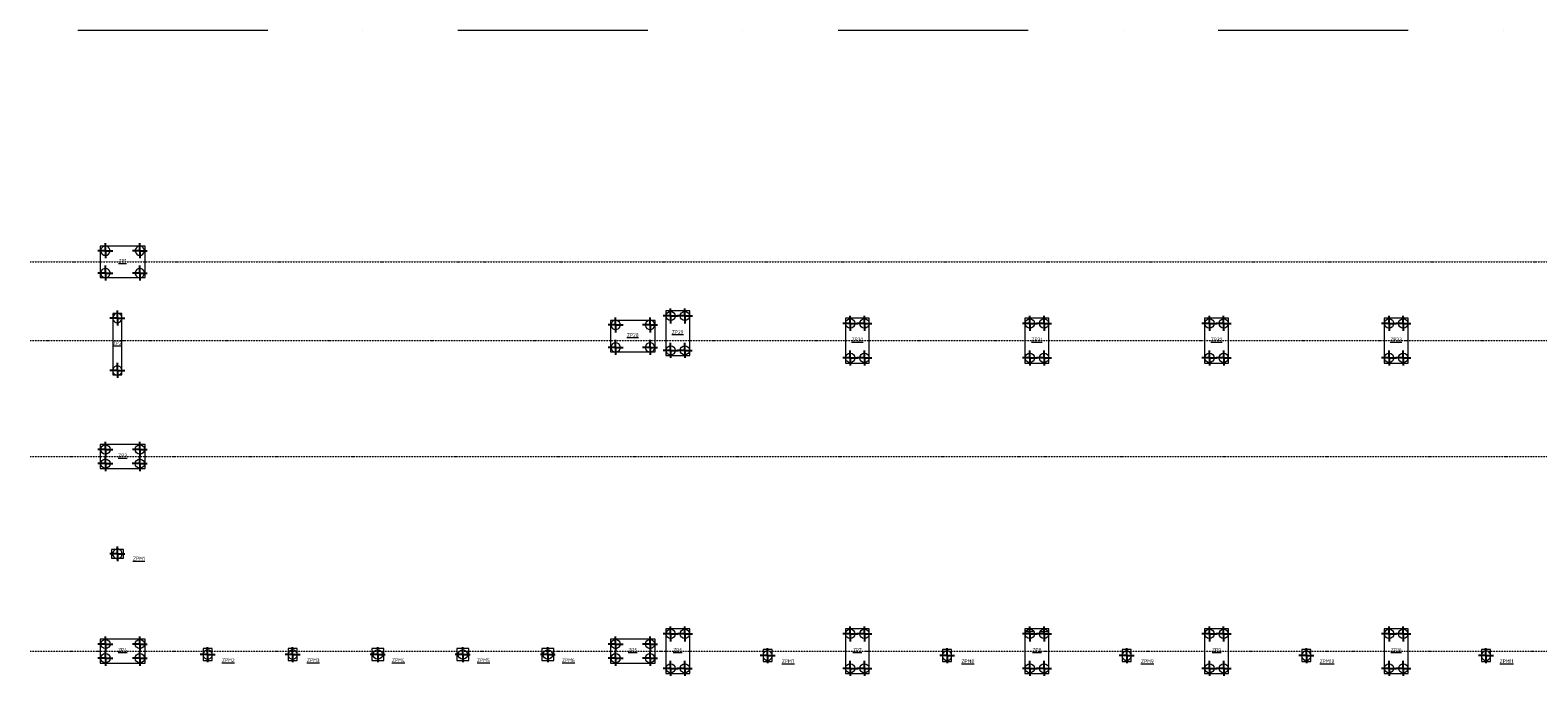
# Model space of a CAD drawing. Header units: millimetres. Extents: x -34728 to 839610, y -480656 to 464976.
# Tile 1 of 69: x 123468 to 224202, y -358122 to -314992. Entities that reach past the tile are written whole.
import ezdxf

# ---------------------------------------------------------------- set-up
doc = ezdxf.new("R2010")
doc.units = ezdxf.units.MM
doc.linetypes.add('ČERCHOVANÁ', pattern=[25.4, 12.7, -6.35, 0, -6.35])
doc.layers.get('0').update_dxf_attribs({"color": 9})
for name, color, linetype, lineweight in [('CA_OSY', 9, 'ČERCHOVANÁ', 9), ('CA_POHHRA25', 9, 'Continuous', 13), ('CA_SRAFY', 9, 'Continuous', 25), ('CA_TEXT25', 9, 'Continuous', 9)]:
    doc.layers.add(name, color=color, linetype=linetype, lineweight=lineweight)
doc.styles.add('ISOCPEUR', font='isocpeur.ttf', dxfattribs={"width": 0.85, "height": 250})

# ---------------------------------------------------------------- blocks, each defined once
blk = doc.blocks.new('pilota 600 mm - D_620mm-1424623--0_800 _zaklady_')
at = {"layer": 'CA_SRAFY'}
for q in [(-500, 0), (0, 500), (0, -500), (500, 0)]:
    blk.add_line((0, 0), q, dxfattribs=at)
blk = doc.blocks.new('pilota 600 mm - D_620mm-1424624--0_800 _zaklady_')
at = {"layer": 'CA_SRAFY'}
for q in [(-500, 0), (0, 500), (500, 0), (0, -500)]:
    blk.add_line((0, 0), q, dxfattribs=at)
blk = doc.blocks.new('A$C246a9e49')
at = {"layer": 'CA_OSY', "lineweight": 5}
for p, q in [((-144541, -76736), (122830, 62528)), ((-142111, -81401), (125260, 57863)), ((-138535, -88266), (128835, 50998)), ((-132530, -99795), (134841, 39469))]:
    blk.add_line(p, q, dxfattribs=at)
at = {"layer": 'CA_POHHRA25', "lineweight": 5}
for p, q in [((-61152, -37541), (-62571, -38280)), ((-59766, -40202), (-61152, -37541)), ((-62571, -38280), (-61186, -40941)), ((-61186, -40941), (-59766, -40202)), ((-71795, -43085), (-73214, -43824)), ((-70409, -45745), (-71795, -43085)), ((-73214, -43824), (-71828, -46484)), ((-71828, -46484), (-70409, -45745)), ((-82438, -48628), (-83857, -49367)), ((-81052, -51289), (-82438, -48628)), ((-83857, -49367), (-82471, -52028)), ((-82471, -52028), (-81052, -51289)), ((-93081, -54172), (-94500, -54911)), ((-91695, -56832), (-93081, -54172)), ((-94500, -54911), (-93114, -57571)), ((-46047, -54636), (-46579, -54914)), ((-46579, -54914), (-46209, -55623)), ((-46209, -55623), (-45677, -55346)), ((-45677, -55346), (-46047, -54636)), ((-51571, -55936), (-52990, -56675)), ((-50185, -58596), (-51571, -55936)), ((-93114, -57571), (-91695, -56832)), ((-52990, -56675), (-51605, -59335)), ((-103955, -59272), (-105374, -60011)), ((-102569, -61932), (-103955, -59272)), ((-51605, -59335), (-50185, -58596)), ((-105374, -60011), (-103988, -62671)), ((-56689, -60180), (-57222, -60457)), ((-56320, -60889), (-56689, -60180)), ((-105694, -60911), (-108355, -62297)), ((-104724, -62773), (-105694, -60911)), ((-57222, -60457), (-56852, -61167)), ((-56852, -61167), (-56320, -60889)), ((-108355, -62297), (-107385, -64159)), ((-103988, -62671), (-102569, -61932)), ((-62214, -61479), (-63633, -62218)), ((-63633, -62218), (-62247, -64879)), ((-60828, -64140), (-62214, -61479)), ((-107385, -64159), (-104724, -62773)), ((-62247, -64879), (-60828, -64140)), ((-67332, -65723), (-67864, -66001)), ((-67864, -66001), (-67495, -66710)), ((-67495, -66710), (-66963, -66433)), ((-66963, -66433), (-67332, -65723)), ((-72857, -67022), (-74276, -67762)), ((-72797, -67236), (-73293, -67494)), ((-71471, -69683), (-72857, -67022)), ((-74276, -67762), (-72890, -70422)), ((-73639, -67674), (-74136, -67933)), ((-72890, -70422), (-71471, -69683)), ((-77975, -71267), (-78507, -71544)), ((-77606, -71976), (-77975, -71267)), ((-138220, -72260), (-140881, -73646)), ((-137250, -74122), (-138220, -72260)), ((-78507, -71544), (-78138, -72254)), ((-78138, -72254), (-77606, -71976)), ((-83500, -72566), (-84919, -73305)), ((-84919, -73305), (-83533, -75966)), ((-82114, -75227), (-83500, -72566)), ((-140881, -73646), (-139911, -75508)), ((-139911, -75508), (-137250, -74122)), ((-83533, -75966), (-82114, -75227)), ((-137516, -76967), (-138048, -77244)), ((-138048, -77244), (-136154, -80880)), ((-135622, -80603), (-137516, -76967)), ((-88618, -76810), (-89150, -77088)), ((-89150, -77088), (-88781, -77797)), ((-88781, -77797), (-88248, -77520)), ((-88248, -77520), (-88618, -76810)), ((-94143, -78109), (-95562, -78849)), ((-92757, -80770), (-94143, -78109)), ((-95562, -78849), (-94176, -81509)), ((-95859, -79793), (-98520, -81179)), ((-95120, -81212), (-95859, -79793)), ((-136154, -80880), (-135622, -80603)), ((-98520, -81179), (-97781, -82598)), ((-97781, -82598), (-95120, -81212)), ((-94176, -81509), (-92757, -80770)), ((-101581, -83484), (-102291, -83853)), ((-101212, -84193), (-101581, -83484)), ((-132099, -84011), (-134760, -85397)), ((-131360, -85430), (-132099, -84011)), ((-102291, -83853), (-101921, -84563)), ((-101921, -84563), (-101212, -84193)), ((-134760, -85397), (-134021, -86816)), ((-134021, -86816), (-131360, -85430)), ((-106619, -86108), (-107328, -86477)), ((-107328, -86477), (-106959, -87187)), ((-106249, -86817), (-106619, -86108)), ((-106959, -87187), (-106249, -86817)), ((-111661, -88734), (-112371, -89103)), ((-112371, -89103), (-112001, -89813)), ((-112001, -89813), (-111291, -89443)), ((-111291, -89443), (-111661, -88734)), ((-130151, -90889), (-130861, -91259)), ((-130861, -91259), (-130584, -91791)), ((-130584, -91791), (-129874, -91421)), ((-129874, -91421), (-130151, -90889)), ((-116792, -91406), (-117324, -91683)), ((-116422, -92116), (-116792, -91406)), ((-117324, -91683), (-116954, -92393)), ((-116954, -92393), (-116422, -92116)), ((-121829, -94030), (-122361, -94307)), ((-122361, -94307), (-121992, -95017)), ((-121460, -94740), (-121829, -94030)), ((-126094, -95541), (-128754, -96927)), ((-125355, -96960), (-126094, -95541)), ((-121992, -95017), (-121460, -94740)), ((-128754, -96927), (-128015, -98346)), ((-128015, -98346), (-125355, -96960))]:
    blk.add_line(p, q, dxfattribs=at)
for centre in [(-62121, -38441), (-61279, -38002), (-61059, -40480), (-60216, -40042), (-71922, -43545), (-72764, -43984), (-70859, -45585), (-71702, -46024), (-83407, -49528), (-82565, -49089), (-82345, -51567), (-81502, -51129), (-93207, -54632), (-94050, -55071), (-92145, -56672), (-51698, -56396), (-92987, -57111), (-52540, -56835), (-50635, -58436), (-104081, -59732), (-51478, -58875), (-104924, -60171), (-103861, -62211), (-103019, -61772), (-63183, -62378), (-62341, -61940), (-62121, -64418), (-61278, -63979), (-72984, -67483), (-73826, -67922), (-71921, -69523), (-72764, -69962), (-84469, -73465), (-83626, -73027), (-83406, -75505), (-82564, -75066), (-94269, -78570), (-95112, -79009), (-96019, -80243), (-93207, -80610), (-98059, -81305), (-95581, -81085), (-94049, -81049), (-97620, -82148), (-132259, -84461), (-101751, -84023), (-134299, -85524), (-131821, -85304), (-133860, -86366), (-106789, -86647), (-111831, -89273), (-126254, -95991), (-125815, -96833), (-128294, -97053), (-127855, -97896)]:
    blk.add_circle(centre, 310, dxfattribs=at)
for centre, start, end in [((-46128, -55130), 41.37369, 193.6532), ((-46128, -55130), 193.71648, 221.31045), ((-46128, -55130), 221.37369, 13.65317), ((-46128, -55130), 13.71648, 41.31043), ((-56771, -60673), 41.37369, 193.6532), ((-105866, -61338), 131.37369, 103.6532), ((-105866, -61338), 103.71648, 131.31042), ((-56771, -60673), 193.71648, 221.31045), ((-56771, -60673), 221.37369, 13.65317), ((-56771, -60673), 13.71648, 41.31043), ((-107906, -62401), 131.37369, 103.6532), ((-107906, -62401), 103.71648, 131.31042), ((-105173, -62669), 311.37369, 283.65317), ((-107213, -63731), 311.37369, 283.65317), ((-105173, -62669), 283.71648, 311.31043), ((-107213, -63731), 283.71648, 311.31043), ((-67414, -66217), 41.37369, 193.6532), ((-67414, -66217), 193.71648, 221.31045), ((-67414, -66217), 221.37369, 13.65317), ((-67414, -66217), 13.71648, 41.31043), ((-78056, -71760), 41.37369, 193.6532), ((-138392, -72687), 131.37369, 103.6532), ((-138392, -72687), 103.71648, 131.31042), ((-78056, -71760), 193.71648, 221.31045), ((-78056, -71760), 221.37369, 13.65317), ((-78056, -71760), 13.71648, 41.31043), ((-140432, -73750), 131.37369, 103.6532), ((-140432, -73750), 103.71648, 131.31042), ((-137699, -74018), 311.37369, 283.65317), ((-137699, -74018), 283.71648, 311.31043), ((-139739, -75080), 311.37369, 283.65317), ((-139739, -75080), 283.71648, 311.31043), ((-137643, -77371), 131.37369, 193.65321), ((-137643, -77371), 193.71648, 221.31045), ((-137643, -77371), 221.37369, 13.65317), ((-137643, -77371), 103.71648, 131.31042), ((-137643, -77371), 41.37369, 103.65322), ((-137643, -77371), 13.71648, 41.31043), ((-88699, -77304), 41.37369, 193.6532), ((-88699, -77304), 193.71648, 221.31045), ((-88699, -77304), 221.37369, 13.65317), ((-88699, -77304), 13.71648, 41.31043), ((-136027, -80476), 41.37369, 193.6532), ((-136027, -80476), 193.71648, 221.31045), ((-136027, -80476), 311.37369, 13.65317), ((-136027, -80476), 13.71648, 41.31043), ((-136027, -80476), 221.37369, 283.65318), ((-136027, -80476), 283.71648, 311.31043), ((-130368, -91340), 131.37369, 283.65318), ((-130368, -91340), 103.71648, 131.31042), ((-130368, -91340), 311.37369, 103.6532), ((-130368, -91340), 283.71648, 311.31043), ((-116873, -91900), 41.37369, 193.6532), ((-116873, -91900), 193.71648, 221.31045), ((-116873, -91900), 221.37369, 13.65317), ((-116873, -91900), 13.71648, 41.31043), ((-121911, -94523), 41.37369, 193.6532), ((-121911, -94523), 193.71648, 221.31045), ((-121911, -94523), 221.37369, 13.65317), ((-121911, -94523), 13.71648, 41.31043)]:
    blk.add_arc(centre, 310, start, end, dxfattribs=at)
at = {"layer": 'CA_SRAFY', "lineweight": 5}
for name, p, rotation in [('pilota 600 mm - D_620mm-1424623--0_800 _zaklady_', (-62121, -38441), 27.51344999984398), ('pilota 600 mm - D_620mm-1424624--0_800 _zaklady_', (-61279, -38002), 207.5134499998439), ('pilota 600 mm - D_620mm-1424624--0_800 _zaklady_', (-61059, -40480), 27.51344999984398), ('pilota 600 mm - D_620mm-1424623--0_800 _zaklady_', (-60216, -40042), 207.5134499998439), ('pilota 600 mm - D_620mm-1424623--0_800 _zaklady_', (-72764, -43984), 27.51344999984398), ('pilota 600 mm - D_620mm-1424624--0_800 _zaklady_', (-71922, -43545), 207.5134499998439), ('pilota 600 mm - D_620mm-1424623--0_800 _zaklady_', (-70859, -45585), 207.5134499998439), ('pilota 600 mm - D_620mm-1424624--0_800 _zaklady_', (-71702, -46024), 27.51344999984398), ('pilota 600 mm - D_620mm-1424623--0_800 _zaklady_', (-83407, -49528), 27.51344999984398), ('pilota 600 mm - D_620mm-1424624--0_800 _zaklady_', (-82565, -49089), 207.5134499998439), ('pilota 600 mm - D_620mm-1424624--0_800 _zaklady_', (-82345, -51567), 27.51344999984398), ('pilota 600 mm - D_620mm-1424623--0_800 _zaklady_', (-81502, -51129), 207.5134499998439), ('pilota 600 mm - D_620mm-1424624--0_800 _zaklady_', (-93207, -54632), 207.5134499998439), ('pilota 600 mm - D_620mm-1424623--0_800 _zaklady_', (-94050, -55071), 27.51344999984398), ('pilota 600 mm - D_620mm-1424623--0_800 _zaklady_', (-46128, -55130), 207.5134499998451), ('pilota 600 mm - D_620mm-1424623--0_800 _zaklady_', (-92145, -56672), 207.5134499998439), ('pilota 600 mm - D_620mm-1424623--0_800 _zaklady_', (-52540, -56835), 27.51344999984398), ('pilota 600 mm - D_620mm-1424624--0_800 _zaklady_', (-51698, -56396), 207.5134499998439), ('pilota 600 mm - D_620mm-1424624--0_800 _zaklady_', (-92987, -57111), 27.51344999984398), ('pilota 600 mm - D_620mm-1424624--0_800 _zaklady_', (-51478, -58875), 27.51344999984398), ('pilota 600 mm - D_620mm-1424623--0_800 _zaklady_', (-50635, -58436), 207.5134499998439), ('pilota 600 mm - D_620mm-1424624--0_800 _zaklady_', (-104081, -59732), 207.5134499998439), ('pilota 600 mm - D_620mm-1424623--0_800 _zaklady_', (-104924, -60171), 27.51344999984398), ('pilota 600 mm - D_620mm-1424623--0_800 _zaklady_', (-56771, -60673), 207.5134499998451), ('pilota 600 mm - D_620mm-1424623--0_800 _zaklady_', (-105866, -61338), 207.5134499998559), ('pilota 600 mm - D_620mm-1424623--0_800 _zaklady_', (-103019, -61772), 207.5134499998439), ('pilota 600 mm - D_620mm-1424624--0_800 _zaklady_', (-62341, -61940), 207.5134499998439), ('pilota 600 mm - D_620mm-1424624--0_800 _zaklady_', (-107906, -62401), 27.51344999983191), ('pilota 600 mm - D_620mm-1424624--0_800 _zaklady_', (-105173, -62669), 27.51344999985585), ('pilota 600 mm - D_620mm-1424624--0_800 _zaklady_', (-103861, -62211), 27.51344999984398), ('pilota 600 mm - D_620mm-1424623--0_800 _zaklady_', (-63183, -62378), 27.51344999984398), ('pilota 600 mm - D_620mm-1424623--0_800 _zaklady_', (-107213, -63731), 207.5134499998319), ('pilota 600 mm - D_620mm-1424623--0_800 _zaklady_', (-61278, -63979), 207.5134499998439), ('pilota 600 mm - D_620mm-1424624--0_800 _zaklady_', (-62121, -64418), 27.51344999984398), ('pilota 600 mm - D_620mm-1424623--0_800 _zaklady_', (-67414, -66217), 207.5134499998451), ('pilota 600 mm - D_620mm-1424623--0_800 _zaklady_', (-73826, -67922), 27.51344999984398), ('pilota 600 mm - D_620mm-1424624--0_800 _zaklady_', (-72984, -67483), 207.5134499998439), ('pilota 600 mm - D_620mm-1424624--0_800 _zaklady_', (-72764, -69962), 27.51344999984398), ('pilota 600 mm - D_620mm-1424623--0_800 _zaklady_', (-71921, -69523), 207.5134499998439), ('pilota 600 mm - D_620mm-1424623--0_800 _zaklady_', (-78056, -71760), 207.5134499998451), ('pilota 600 mm - D_620mm-1424623--0_800 _zaklady_', (-138392, -72687), 207.5134499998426), ('pilota 600 mm - D_620mm-1424624--0_800 _zaklady_', (-83626, -73027), 207.5134499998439), ('pilota 600 mm - D_620mm-1424624--0_800 _zaklady_', (-140432, -73750), 27.5134499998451), ('pilota 600 mm - D_620mm-1424624--0_800 _zaklady_', (-137699, -74018), 27.51344999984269), ('pilota 600 mm - D_620mm-1424623--0_800 _zaklady_', (-84469, -73465), 27.51344999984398), ('pilota 600 mm - D_620mm-1424623--0_800 _zaklady_', (-139739, -75080), 207.5134499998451), ('pilota 600 mm - D_620mm-1424623--0_800 _zaklady_', (-82564, -75066), 207.5134499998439), ('pilota 600 mm - D_620mm-1424624--0_800 _zaklady_', (-83406, -75505), 27.51344999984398), ('pilota 600 mm - D_620mm-1424623--0_800 _zaklady_', (-137643, -77371), 207.5134499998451), ('pilota 600 mm - D_620mm-1424623--0_800 _zaklady_', (-88699, -77304), 207.5134499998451), ('pilota 600 mm - D_620mm-1424623--0_800 _zaklady_', (-95112, -79009), 27.51344999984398), ('pilota 600 mm - D_620mm-1424624--0_800 _zaklady_', (-94269, -78570), 207.5134499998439), ('pilota 600 mm - D_620mm-1424623--0_800 _zaklady_', (-96019, -80243), 207.5134499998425), ('pilota 600 mm - D_620mm-1424623--0_800 _zaklady_', (-136027, -80476), 207.5134499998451), ('pilota 600 mm - D_620mm-1424624--0_800 _zaklady_', (-95581, -81085), 27.51344999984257), ('pilota 600 mm - D_620mm-1424624--0_800 _zaklady_', (-94049, -81049), 27.51344999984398), ('pilota 600 mm - D_620mm-1424623--0_800 _zaklady_', (-93207, -80610), 207.5134499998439), ('pilota 600 mm - D_620mm-1424624--0_800 _zaklady_', (-98059, -81305), 27.5134499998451), ('pilota 600 mm - D_620mm-1424623--0_800 _zaklady_', (-97620, -82148), 207.5134499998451), ('pilota 600 mm - D_620mm-1424623--0_800 _zaklady_', (-101751, -84023), 207.5134499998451), ('pilota 600 mm - D_620mm-1424623--0_800 _zaklady_', (-132259, -84461), 207.5134499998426), ('pilota 600 mm - D_620mm-1424624--0_800 _zaklady_', (-134299, -85524), 27.5134499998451), ('pilota 600 mm - D_620mm-1424624--0_800 _zaklady_', (-131821, -85304), 27.51344999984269), ('pilota 600 mm - D_620mm-1424623--0_800 _zaklady_', (-133860, -86366), 207.5134499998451), ('pilota 600 mm - D_620mm-1424623--0_800 _zaklady_', (-106789, -86647), 207.5134499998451), ('pilota 600 mm - D_620mm-1424623--0_800 _zaklady_', (-111831, -89273), 207.5134499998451), ('pilota 600 mm - D_620mm-1424623--0_800 _zaklady_', (-130368, -91340), 207.5134499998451), ('pilota 600 mm - D_620mm-1424623--0_800 _zaklady_', (-116873, -91900), 207.5134499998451), ('pilota 600 mm - D_620mm-1424623--0_800 _zaklady_', (-121911, -94523), 207.5134499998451), ('pilota 600 mm - D_620mm-1424623--0_800 _zaklady_', (-126254, -95991), 207.5134499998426), ('pilota 600 mm - D_620mm-1424624--0_800 _zaklady_', (-128294, -97053), 27.5134499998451), ('pilota 600 mm - D_620mm-1424624--0_800 _zaklady_', (-125815, -96833), 27.51344999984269), ('pilota 600 mm - D_620mm-1424623--0_800 _zaklady_', (-127855, -97896), 207.5134499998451)]:
    blk.add_blockref(name, p, dxfattribs=dict(at, rotation=rotation))
at = {"layer": 'CA_TEXT25', "lineweight": 5, "char_height": 250, "attachment_point": 5, "rotation": 27.51345, "line_spacing_factor": 1.139951, "style": 'ISOCPEUR'}
for s, insert, width in [('\\pt85,170,255,340,425,510,595,680,765,850,935,1020,1105,1190,1275,1360,1445,1530,1615,1700,1785,1870,1955,2040,2125,2210,2295,2380,2465,2550,2635,2720;{\\LZP33}', (-61207, -39175), 646.85), ('\\pt85,170,255,340,425,510,595,680,765,850,935,1020,1105,1190,1275,1360,1445,1530,1615,1700,1785,1870,1955,2040,2125,2210,2295,2380,2465,2550,2635,2720;{\\LZP32}', (-71849, -44719), 646.85), ('\\pt85,170,255,340,425,510,595,680,765,850,935,1020,1105,1190,1275,1360,1445,1530,1615,1700,1785,1870,1955,2040,2125,2210,2295,2380,2465,2550,2635,2720;{\\LZP31}', (-82492, -50262), 601.8), ('\\pt85,170,255,340,425,510,595,680,765,850,935,1020,1105,1190,1275,1360,1445,1530,1615,1700,1785,1870,1955,2040,2125,2210,2295,2380,2465,2550,2635,2720;{\\LZPM11}', (-44734, -54826), 748), ('\\pt85,170,255,340,425,510,595,680,765,850,935,1020,1105,1190,1275,1360,1445,1530,1615,1700,1785,1870,1955,2040,2125,2210,2295,2380,2465,2550,2635,2720;{\\LZP30}', (-93135, -55806), 646.85), ('\\pt85,170,255,340,425,510,595,680,765,850,935,1020,1105,1190,1275,1360,1445,1530,1615,1700,1785,1870,1955,2040,2125,2210,2295,2380,2465,2550,2635,2720;{\\LZP10}', (-51626, -57570), 601.8), ('\\pt85,170,255,340,425,510,595,680,765,850,935,1020,1105,1190,1275,1360,1445,1530,1615,1700,1785,1870,1955,2040,2125,2210,2295,2380,2465,2550,2635,2720;{\\LZPM10}', (-55377, -60369), 793.05), ('\\pt85,170,255,340,425,510,595,680,765,850,935,1020,1105,1190,1275,1360,1445,1530,1615,1700,1785,1870,1955,2040,2125,2210,2295,2380,2465,2550,2635,2720;{\\LZP29}', (-104009, -60906), 646.85), ('\\pt85,170,255,340,425,510,595,680,765,850,935,1020,1105,1190,1275,1360,1445,1530,1615,1700,1785,1870,1955,2040,2125,2210,2295,2380,2465,2550,2635,2720;{\\LZP28}', (-106577, -62469), 646.85), ('\\pt85,170,255,340,425,510,595,680,765,850,935,1020,1105,1190,1275,1360,1445,1530,1615,1700,1785,1870,1955,2040,2125,2210,2295,2380,2465,2550,2635,2720;{\\LZP9}', (-62268, -63113), 494.7), ('\\pt85,170,255,340,425,510,595,680,765,850,935,1020,1105,1190,1275,1360,1445,1530,1615,1700,1785,1870,1955,2040,2125,2210,2295,2380,2465,2550,2635,2720;{\\LZPM9}', (-66020, -65913), 685.95), ('\\pt85,170,255,340,425,510,595,680,765,850,935,1020,1105,1190,1275,1360,1445,1530,1615,1700,1785,1870,1955,2040,2125,2210,2295,2380,2465,2550,2635,2720;{\\LZP8}', (-72911, -68656), 494.7), ('\\pt85,170,255,340,425,510,595,680,765,850,935,1020,1105,1190,1275,1360,1445,1530,1615,1700,1785,1870,1955,2040,2125,2210,2295,2380,2465,2550,2635,2720;{\\LZPM8}', (-76663, -71456), 685.95), ('\\pt85,170,255,340,425,510,595,680,765,850,935,1020,1105,1190,1275,1360,1445,1530,1615,1700,1785,1870,1955,2040,2125,2210,2295,2380,2465,2550,2635,2720;{\\LZP1}', (-139103, -73818), 449.65), ('\\pt85,170,255,340,425,510,595,680,765,850,935,1020,1105,1190,1275,1360,1445,1530,1615,1700,1785,1870,1955,2040,2125,2210,2295,2380,2465,2550,2635,2720;{\\LZP7}', (-83554, -74200), 494.7), ('\\pt85,170,255,340,425,510,595,680,765,850,935,1020,1105,1190,1275,1360,1445,1530,1615,1700,1785,1870,1955,2040,2125,2210,2295,2380,2465,2550,2635,2720;{\\LZPM7}', (-87306, -77000), 685.95), ('\\pt85,170,255,340,425,510,595,680,765,850,935,1020,1105,1190,1275,1360,1445,1530,1615,1700,1785,1870,1955,2040,2125,2210,2295,2380,2465,2550,2635,2720;{\\LZP2}', (-136872, -78857), 494.7), ('\\pt85,170,255,340,425,510,595,680,765,850,935,1020,1105,1190,1275,1360,1445,1530,1615,1700,1785,1870,1955,2040,2125,2210,2295,2380,2465,2550,2635,2720;{\\LZP6}', (-94197, -79743), 494.7), ('\\pt85,170,255,340,425,510,595,680,765,850,935,1020,1105,1190,1275,1360,1445,1530,1615,1700,1785,1870,1955,2040,2125,2210,2295,2380,2465,2550,2635,2720;{\\LZP5}', (-96857, -81129), 494.7), ('\\pt85,170,255,340,425,510,595,680,765,850,935,1020,1105,1190,1275,1360,1445,1530,1615,1700,1785,1870,1955,2040,2125,2210,2295,2380,2465,2550,2635,2720;{\\LZPM6}', (-100358, -83719), 685.95), ('\\pt85,170,255,340,425,510,595,680,765,850,935,1020,1105,1190,1275,1360,1445,1530,1615,1700,1785,1870,1955,2040,2125,2210,2295,2380,2465,2550,2635,2720;{\\LZP3}', (-133097, -85348), 494.7), ('\\pt85,170,255,340,425,510,595,680,765,850,935,1020,1105,1190,1275,1360,1445,1530,1615,1700,1785,1870,1955,2040,2125,2210,2295,2380,2465,2550,2635,2720;{\\LZPM5}', (-105395, -86343), 685.95), ('\\pt85,170,255,340,425,510,595,680,765,850,935,1020,1105,1190,1275,1360,1445,1530,1615,1700,1785,1870,1955,2040,2125,2210,2295,2380,2465,2550,2635,2720;{\\LZPM4}', (-110437, -88969), 702.95), ('\\pt85,170,255,340,425,510,595,680,765,850,935,1020,1105,1190,1275,1360,1445,1530,1615,1700,1785,1870,1955,2040,2125,2210,2295,2380,2465,2550,2635,2720;{\\LZPM1}', (-128946, -90957), 640.9), ('\\pt85,170,255,340,425,510,595,680,765,850,935,1020,1105,1190,1275,1360,1445,1530,1615,1700,1785,1870,1955,2040,2125,2210,2295,2380,2465,2550,2635,2720;{\\LZPM3}', (-115479, -91596), 685.95), ('\\pt85,170,255,340,425,510,595,680,765,850,935,1020,1105,1190,1275,1360,1445,1530,1615,1700,1785,1870,1955,2040,2125,2210,2295,2380,2465,2550,2635,2720;{\\LZPM2}', (-120517, -94219), 685.95), ('\\pt85,170,255,340,425,510,595,680,765,850,935,1020,1105,1190,1275,1360,1445,1530,1615,1700,1785,1870,1955,2040,2125,2210,2295,2380,2465,2550,2635,2720;{\\LZP4}', (-127092, -96877), 511.7)]:
    blk.add_mtext(s, dxfattribs=dict(at, insert=insert, width=width))
blk = doc.blocks.new('A$C0c7697d5')
at = {"layer": 'CA_OSY', "color": 6, "lineweight": 18}
blk.add_line((-200.54, -108.45), (57.08, 25.73), dxfattribs=at)
at = {"xscale": 0.001, "yscale": 0.001, "zscale": 0.001}
blk.add_blockref('A$C246a9e49', (-51.66, -46.91), dxfattribs=at)

msp = doc.modelspace()

# ---------------------------------------------------------------- block references
at = {"color": 220, "lineweight": 35, "xscale": 1000, "yscale": 1000, "zscale": 1000, "rotation": 332.4865500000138}
msp.add_blockref('A$C0c7697d5', (354601.84, -311446.88), dxfattribs=at)

doc.saveas('drawing.dxf')
